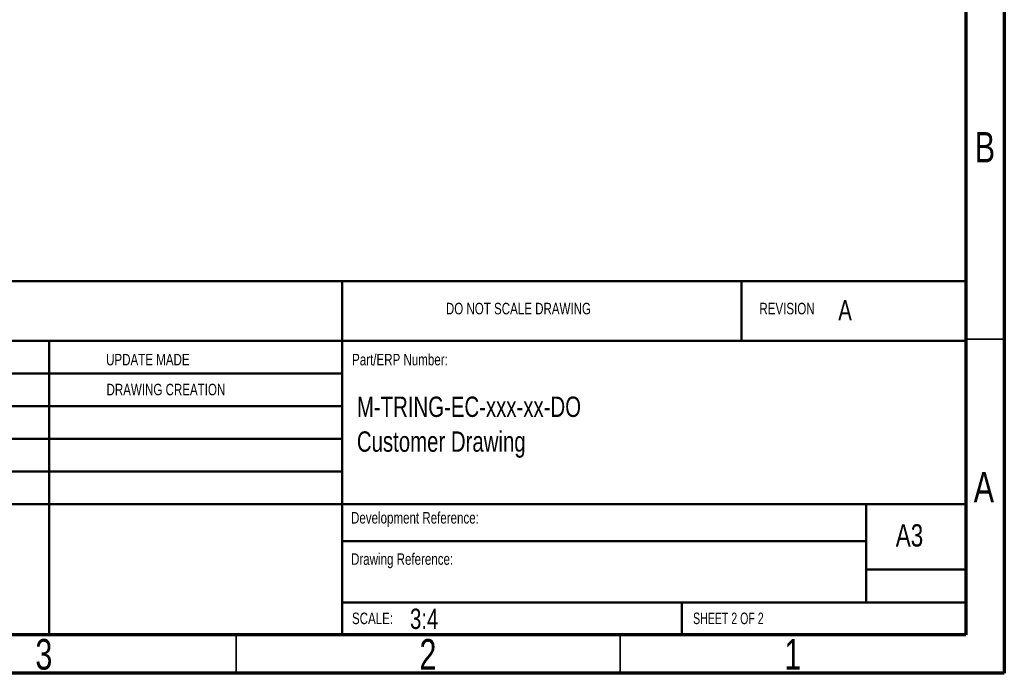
# Paper-space layout 'Sheet2' of a CAD drawing. Header units: millimetres. Extents: x 15 to 415, y 5 to 292.
# Tile 3 of 8: x 287 to 415, y 5 to 90. Entities that reach past the tile are written whole.
import ezdxf

# ---------------------------------------------------------------- set-up
doc = ezdxf.new("R2010")
doc.units = ezdxf.units.MM
doc.styles.add('SLDTEXTSTYLE0', font='TXT', dxfattribs={"width": 0.75})
doc.styles.add('SLDTEXTSTYLE1', font='TXT', dxfattribs={"width": 0.6875})

# ---------------------------------------------------------------- blocks, each defined once
blk = doc.blocks.new('SW_NOTE_0_10')
at = {"color": 0, "linetype": 'Continuous', "lineweight": 0, "char_height": 2.6458, "attachment_point": 1, "style": 'SLDTEXTSTYLE0'}
for s, insert in [('M-TRING-EC-xxx-xx-DO', (0, 3.41)), ('Customer Drawing', (0, -1.12))]:
    blk.add_mtext(s, dxfattribs=dict(at, insert=insert))

psp = doc.layouts.new('Sheet2')

# ---------------------------------------------------------------- linework, layer by layer
at = {"color": 7, "linetype": 'Continuous', "lineweight": 70}
for p, q in [((415, 292), (415, 5)), ((410, 287), (410, 10)), ((410, 10), (20, 10)), ((415, 5), (15, 5))]:
    psp.add_line(p, q, dxfattribs=at)
at = {"color": 7, "linetype": 'Continuous', "lineweight": 50}
for p, q in [((230, 56.037921), (410, 56.037921)), ((328.8, 56.037921), (328.8, 10)), ((380.8, 48.25), (380.8, 56.037921)), ((410, 48.25), (230, 48.25)), ((290.650684, 10), (290.650684, 48.25)), ((328.8, 44), (230, 44)), ((328.8, 39.75), (230, 39.75)), ((328.8, 35.5), (230, 35.5)), ((328.8, 31.25), (230, 31.25)), ((284.6, 27), (410, 27)), ((397, 14.25), (397, 27)), ((397, 22.182065), (328.8, 22.182065)), ((410, 18.5), (397, 18.5)), ((410, 14.198294), (328.8, 14.198294)), ((373, 10), (373, 14.25))]:
    psp.add_line(p, q, dxfattribs=at)
at = {"color": 7, "linetype": 'Continuous', "lineweight": 35}
for p, q in [((410, 48.5), (415, 48.5)), ((315, 10), (315, 5)), ((365, 10), (365, 5))]:
    psp.add_line(p, q, dxfattribs=at)

# ---------------------------------------------------------------- block references
at = {"color": 7, "linetype": 'Continuous', "lineweight": 0}
psp.add_blockref('SW_NOTE_0_10', (330.71216, 37.603142), dxfattribs=at)

# ---------------------------------------------------------------- texts
for s, insert, char_height, attachment_point, style in [('B', (412.470602, 75.456189), 3.96875, 2, 'SLDTEXTSTYLE0'), ('DO NOT SCALE DRAWING', (342.300591, 53.217477), 1.5, 1, 'SLDTEXTSTYLE0'), ('REVISION', (383.118215, 53.217477), 1.5, 1, 'SLDTEXTSTYLE0'), ('A', (393.382511, 53.577358), 2.645833, 1, 'SLDTEXTSTYLE0'), ('UPDATE MADE', (298.065442, 46.576179), 1.5, 1, 'SLDTEXTSTYLE0'), ('Part/ERP Number:', (330.090161, 46.576179), 1.5, 1, 'SLDTEXTSTYLE0'), ('DRAWING CREATION', (298.11812, 42.679196), 1.5, 1, 'SLDTEXTSTYLE0'), ('A', (412.339688, 31.206189), 3.96875, 2, 'SLDTEXTSTYLE0'), ('Development Reference:', (329.953002, 25.986056), 1.5, 1, 'SLDTEXTSTYLE0'), ('A3', (400.871156, 24.406389), 2.9104167, 1, 'SLDTEXTSTYLE0'), ('Drawing Reference:', (329.953002, 20.617695), 1.5, 1, 'SLDTEXTSTYLE0'), ('SCALE:', (330.073966, 12.900087), 1.5, 1, 'SLDTEXTSTYLE0'), ('3:4', (337.629645, 13.414645), 2.6458333, 1, 'SLDTEXTSTYLE0'), ('SHEET 2 OF 2', (374.478294, 12.900087), 1.5, 1, 'SLDTEXTSTYLE1'), ('3', (289.960037, 9.456189), 3.96875, 2, 'SLDTEXTSTYLE0'), ('2', (339.960037, 9.456189), 3.96875, 2, 'SLDTEXTSTYLE0'), ('1', (387.460037, 9.456189), 3.96875, 2, 'SLDTEXTSTYLE0')]:
    psp.add_mtext(s, dxfattribs=dict(at, insert=insert, char_height=char_height, attachment_point=attachment_point, style=style))

doc.saveas('drawing.dxf')
